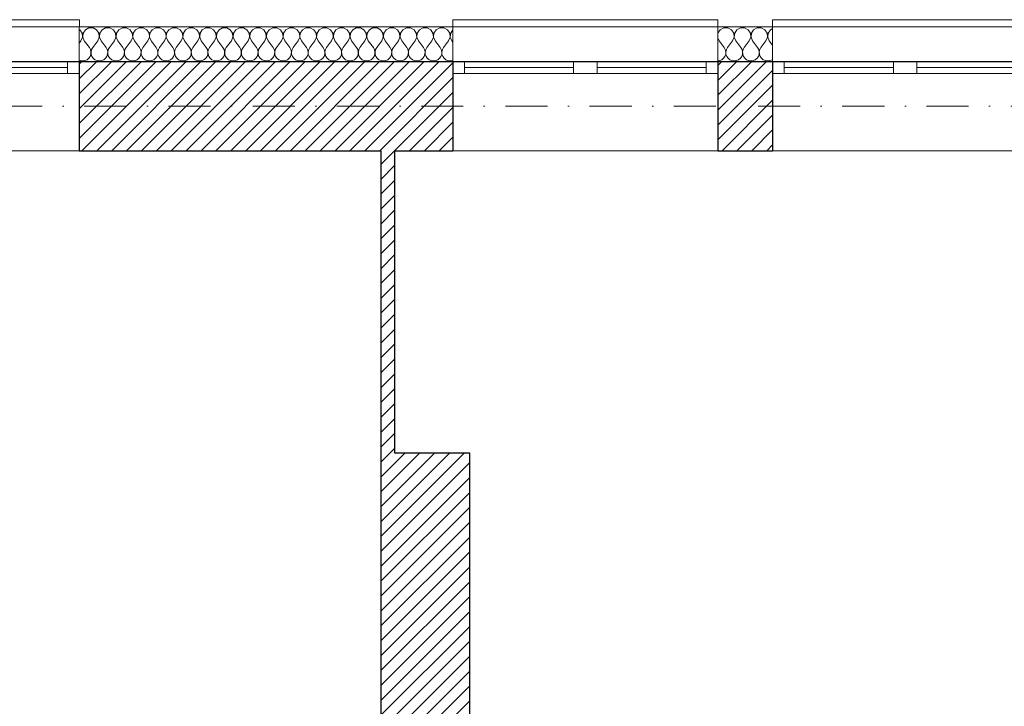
# Model space of a CAD drawing. Header units: millimetres. Extents: x 172139 to 266886, y 98118 to 138225.
# Tile 118 of 123: x 241731 to 245941, y 118770 to 121706. Entities that reach past the tile are written whole.
import ezdxf

# ---------------------------------------------------------------- set-up
doc = ezdxf.new("R2010")
doc.units = ezdxf.units.MM
doc.header["$MEASUREMENT"] = 0
doc.linetypes.add('Kropki i Kreski', pattern=[360, 180, -90, 0, -90])
for name, color, linetype in [('Konstrukcja - Siatki mod', 7, 'Continuous'), ('KR_INW', 7, 'Continuous'), ('NAPIS_SODON', 7, 'Continuous')]:
    doc.layers.add(name, color=color, linetype=linetype)
doc.layers.add('Konstrukcja - Siatki mod_Nr_pióra__48', color=7, linetype='Continuous', lineweight=15, true_color=0xa80f02)
doc.layers.add('KR_INW_Nr_pióra__102', color=7, linetype='Continuous', lineweight=5, true_color=0xcccccc)
for name, color, linetype, lineweight in [('KR_INW_Nr_pióra__101', 252, 'Continuous', 5), ('KR_INW_Nr_pióra__27', 7, 'Continuous', 25), ('KR_INW_Nr_pióra__47', 7, 'Continuous', 15), ('NAPIS_SODON_Nr_pióra__1', 7, 'Continuous', 13), ('Okna ArchiCADa_Nr_pióra__1', 7, 'Continuous', 13)]:
    doc.layers.add(name, color=color, linetype=linetype, lineweight=lineweight)
pattern_1 = [(45, (0, 0), (-31.819804, 31.819804), [])]

# ---------------------------------------------------------------- blocks, each defined once
blk = doc.blocks.new('Strop_1', base_point=(179225, 121523.3))
at = {"layer": 'NAPIS_SODON_Nr_pióra__1', "linetype": 'Continuous', "flags": 128}
blk.add_lwpolyline([(179225, 121523.3), (179225.9, 107003.8), (250898.3, 107008.3), (250897.4, 121527.8)], close=True, dxfattribs=at)
blk = doc.blocks.new('*X245')
at = {"layer": 'KR_INW_Nr_pióra__102', "linetype": 'Continuous'}
for p, q in [((241988.3, 121662.7), (241985.8, 121664.1)), ((241997.9, 121648.2), (241988.3, 121662.7)), ((242011.7, 121662.7), (242002.1, 121648.2)), ((242027, 121670.9), (242011.7, 121662.7)), ((242044.4, 121670.9), (242027, 121670.9)), ((242059.7, 121662.7), (242044.4, 121670.9)), ((242069.4, 121648.2), (242059.7, 121662.7)), ((242083.1, 121662.7), (242073.5, 121648.2)), ((242098.4, 121670.9), (242083.1, 121662.7)), ((242115.8, 121670.9), (242098.4, 121670.9)), ((242131.2, 121662.7), (242115.8, 121670.9)), ((242140.8, 121648.2), (242131.2, 121662.7)), ((242154.5, 121662.7), (242144.9, 121648.2)), ((242169.9, 121670.9), (242154.5, 121662.7)), ((242187.3, 121670.9), (242169.9, 121670.9)), ((242202.6, 121662.7), (242187.3, 121670.9)), ((242212.2, 121648.2), (242202.6, 121662.7)), ((242226, 121662.7), (242216.3, 121648.2)), ((242241.3, 121670.9), (242226, 121662.7)), ((242258.7, 121670.9), (242241.3, 121670.9)), ((242274, 121662.7), (242258.7, 121670.9)), ((242283.7, 121648.2), (242274, 121662.7)), ((242297.4, 121662.7), (242287.8, 121648.2)), ((242312.7, 121670.9), (242297.4, 121662.7)), ((242330.1, 121670.9), (242312.7, 121670.9)), ((242345.5, 121662.7), (242330.1, 121670.9)), ((242355.1, 121648.2), (242345.5, 121662.7)), ((242368.8, 121662.7), (242359.2, 121648.2)), ((242384.2, 121670.9), (242368.8, 121662.7)), ((242401.6, 121670.9), (242384.2, 121670.9)), ((242416.9, 121662.7), (242401.6, 121670.9)), ((242426.5, 121648.2), (242416.9, 121662.7)), ((242440.3, 121662.7), (242430.6, 121648.2)), ((242455.6, 121670.9), (242440.3, 121662.7)), ((242473, 121670.9), (242455.6, 121670.9)), ((242488.3, 121662.7), (242473, 121670.9)), ((242497.9, 121648.2), (242488.3, 121662.7)), ((242511.7, 121662.7), (242502.1, 121648.2)), ((242527, 121670.9), (242511.7, 121662.7)), ((242544.4, 121670.9), (242527, 121670.9)), ((242559.7, 121662.7), (242544.4, 121670.9)), ((242569.4, 121648.2), (242559.7, 121662.7)), ((242583.1, 121662.7), (242573.5, 121648.2)), ((242598.4, 121670.9), (242583.1, 121662.7)), ((242615.8, 121670.9), (242598.4, 121670.9)), ((242631.2, 121662.7), (242615.8, 121670.9)), ((242640.8, 121648.2), (242631.2, 121662.7)), ((242654.5, 121662.7), (242644.9, 121648.2)), ((242669.9, 121670.9), (242654.5, 121662.7)), ((242687.3, 121670.9), (242669.9, 121670.9)), ((242702.6, 121662.7), (242687.3, 121670.9)), ((242712.2, 121648.2), (242702.6, 121662.7)), ((242726, 121662.7), (242716.3, 121648.2)), ((242741.3, 121670.9), (242726, 121662.7)), ((242758.7, 121670.9), (242741.3, 121670.9)), ((242774, 121662.7), (242758.7, 121670.9)), ((242783.7, 121648.2), (242774, 121662.7)), ((242797.4, 121662.7), (242787.8, 121648.2)), ((242812.7, 121670.9), (242797.4, 121662.7)), ((242830.1, 121670.9), (242812.7, 121670.9)), ((242845.5, 121662.7), (242830.1, 121670.9)), ((242855.1, 121648.2), (242845.5, 121662.7)), ((242868.8, 121662.7), (242859.2, 121648.2)), ((242884.2, 121670.9), (242868.8, 121662.7)), ((242901.6, 121670.9), (242884.2, 121670.9)), ((242916.9, 121662.7), (242901.6, 121670.9)), ((242926.5, 121648.2), (242916.9, 121662.7)), ((242940.3, 121662.7), (242930.6, 121648.2)), ((242955.6, 121670.9), (242940.3, 121662.7)), ((242973, 121670.9), (242955.6, 121670.9)), ((242988.3, 121662.7), (242973, 121670.9)), ((242997.9, 121648.2), (242988.3, 121662.7)), ((243011.7, 121662.7), (243002.1, 121648.2)), ((243027, 121670.9), (243011.7, 121662.7)), ((243044.4, 121670.9), (243027, 121670.9)), ((243059.7, 121662.7), (243044.4, 121670.9)), ((243069.4, 121648.2), (243059.7, 121662.7)), ((243083.1, 121662.7), (243073.5, 121648.2)), ((243098.4, 121670.9), (243083.1, 121662.7)), ((243115.8, 121670.9), (243098.4, 121670.9)), ((243131.2, 121662.7), (243115.8, 121670.9)), ((243140.8, 121648.2), (243131.2, 121662.7)), ((243154.5, 121662.7), (243144.9, 121648.2)), ((243169.9, 121670.9), (243154.5, 121662.7)), ((243187.3, 121670.9), (243169.9, 121670.9)), ((243202.6, 121662.7), (243187.3, 121670.9)), ((243212.2, 121648.2), (243202.6, 121662.7)), ((243226, 121662.7), (243216.3, 121648.2)), ((243241.3, 121670.9), (243226, 121662.7)), ((243258.7, 121670.9), (243241.3, 121670.9)), ((243274, 121662.7), (243258.7, 121670.9)), ((243283.7, 121648.2), (243274, 121662.7)), ((243297.4, 121662.7), (243287.8, 121648.2)), ((243312.7, 121670.9), (243297.4, 121662.7)), ((243330.1, 121670.9), (243312.7, 121670.9)), ((243345.5, 121662.7), (243330.1, 121670.9)), ((243355.1, 121648.2), (243345.5, 121662.7)), ((243368.8, 121662.7), (243359.2, 121648.2)), ((243384.2, 121670.9), (243368.8, 121662.7)), ((243401.6, 121670.9), (243384.2, 121670.9)), ((243416.9, 121662.7), (243401.6, 121670.9)), ((243426.5, 121648.2), (243416.9, 121662.7)), ((243440.3, 121662.7), (243430.6, 121648.2)), ((243455.6, 121670.9), (243440.3, 121662.7)), ((243473, 121670.9), (243455.6, 121670.9)), ((243488.3, 121662.7), (243473, 121670.9)), ((243497.9, 121648.2), (243488.3, 121662.7)), ((243511.7, 121662.7), (243502.1, 121648.2)), ((243527, 121670.9), (243511.7, 121662.7)), ((243544.4, 121670.9), (243527, 121670.9)), ((243559.7, 121662.7), (243544.4, 121670.9)), ((243569.4, 121648.2), (243559.7, 121662.7)), ((243582.6, 121661.9), (243573.5, 121648.2)), ((241992.9, 121614.9), (241999.6, 121630.9)), ((241999.6, 121630.9), (241997.9, 121648.2)), ((242002.1, 121648.2), (242000.4, 121630.9)), ((242000.4, 121630.9), (242007.1, 121614.9)), ((242064.3, 121614.9), (242071, 121630.9)), ((242071, 121630.9), (242069.4, 121648.2)), ((242073.5, 121648.2), (242071.8, 121630.9)), ((242071.8, 121630.9), (242078.6, 121614.9)), ((242135.7, 121614.9), (242142.4, 121630.9)), ((242142.4, 121630.9), (242140.8, 121648.2)), ((242144.9, 121648.2), (242143.3, 121630.9)), ((242143.3, 121630.9), (242150, 121614.9)), ((242207.1, 121614.9), (242213.9, 121630.9)), ((242213.9, 121630.9), (242212.2, 121648.2)), ((242216.3, 121648.2), (242214.7, 121630.9)), ((242214.7, 121630.9), (242221.4, 121614.9)), ((242278.6, 121614.9), (242285.3, 121630.9)), ((242285.3, 121630.9), (242283.7, 121648.2)), ((242287.8, 121648.2), (242286.1, 121630.9)), ((242286.1, 121630.9), (242292.9, 121614.9)), ((242350, 121614.9), (242356.7, 121630.9)), ((242356.7, 121630.9), (242355.1, 121648.2)), ((242359.2, 121648.2), (242357.6, 121630.9)), ((242357.6, 121630.9), (242364.3, 121614.9)), ((242421.4, 121614.9), (242428.2, 121630.9)), ((242428.2, 121630.9), (242426.5, 121648.2)), ((242430.6, 121648.2), (242429, 121630.9)), ((242429, 121630.9), (242435.7, 121614.9)), ((242492.9, 121614.9), (242499.6, 121630.9)), ((242499.6, 121630.9), (242497.9, 121648.2)), ((242502.1, 121648.2), (242500.4, 121630.9)), ((242500.4, 121630.9), (242507.1, 121614.9)), ((242564.3, 121614.9), (242571, 121630.9)), ((242571, 121630.9), (242569.4, 121648.2)), ((242573.5, 121648.2), (242571.8, 121630.9)), ((242571.8, 121630.9), (242578.6, 121614.9)), ((242635.7, 121614.9), (242642.4, 121630.9)), ((242642.4, 121630.9), (242640.8, 121648.2)), ((242644.9, 121648.2), (242643.3, 121630.9)), ((242643.3, 121630.9), (242650, 121614.9)), ((242707.1, 121614.9), (242713.9, 121630.9)), ((242713.9, 121630.9), (242712.2, 121648.2)), ((242716.3, 121648.2), (242714.7, 121630.9)), ((242714.7, 121630.9), (242721.4, 121614.9)), ((242778.6, 121614.9), (242785.3, 121630.9)), ((242785.3, 121630.9), (242783.7, 121648.2)), ((242787.8, 121648.2), (242786.1, 121630.9)), ((242786.1, 121630.9), (242792.9, 121614.9)), ((242850, 121614.9), (242856.7, 121630.9)), ((242856.7, 121630.9), (242855.1, 121648.2)), ((242859.2, 121648.2), (242857.6, 121630.9)), ((242857.6, 121630.9), (242864.3, 121614.9)), ((242921.4, 121614.9), (242928.2, 121630.9)), ((242928.2, 121630.9), (242926.5, 121648.2)), ((242930.6, 121648.2), (242929, 121630.9)), ((242929, 121630.9), (242935.7, 121614.9)), ((242992.9, 121614.9), (242999.6, 121630.9)), ((242999.6, 121630.9), (242997.9, 121648.2)), ((243002.1, 121648.2), (243000.4, 121630.9)), ((243000.4, 121630.9), (243007.1, 121614.9)), ((243064.3, 121614.9), (243071, 121630.9)), ((243071, 121630.9), (243069.4, 121648.2)), ((243073.5, 121648.2), (243071.8, 121630.9)), ((243071.8, 121630.9), (243078.6, 121614.9)), ((243135.7, 121614.9), (243142.4, 121630.9)), ((243142.4, 121630.9), (243140.8, 121648.2)), ((243144.9, 121648.2), (243143.3, 121630.9)), ((243143.3, 121630.9), (243150, 121614.9)), ((243207.1, 121614.9), (243213.9, 121630.9)), ((243213.9, 121630.9), (243212.2, 121648.2)), ((243216.3, 121648.2), (243214.7, 121630.9)), ((243214.7, 121630.9), (243221.4, 121614.9)), ((243278.6, 121614.9), (243285.3, 121630.9)), ((243285.3, 121630.9), (243283.7, 121648.2)), ((243287.8, 121648.2), (243286.1, 121630.9)), ((243286.1, 121630.9), (243292.9, 121614.9)), ((243350, 121614.9), (243356.7, 121630.9)), ((243356.7, 121630.9), (243355.1, 121648.2)), ((243359.2, 121648.2), (243357.6, 121630.9)), ((243357.6, 121630.9), (243364.3, 121614.9)), ((243421.4, 121614.9), (243428.2, 121630.9)), ((243428.2, 121630.9), (243426.5, 121648.2)), ((243430.6, 121648.2), (243429, 121630.9)), ((243429, 121630.9), (243435.7, 121614.9)), ((243492.9, 121614.9), (243499.6, 121630.9)), ((243499.6, 121630.9), (243497.9, 121648.2)), ((243502.1, 121648.2), (243500.4, 121630.9)), ((243500.4, 121630.9), (243507.1, 121614.9)), ((243564.3, 121614.9), (243571, 121630.9)), ((243571, 121630.9), (243569.4, 121648.2)), ((243573.5, 121648.2), (243571.8, 121630.9)), ((243571.8, 121630.9), (243578.6, 121614.9)), ((241992.9, 121614.9), (241985.8, 121605.5)), ((242007.1, 121614.9), (242028.6, 121586.3)), ((242033.3, 121577.7), (242028.6, 121586.3)), ((242035.6, 121568.1), (242033.3, 121577.7)), ((242038.1, 121577.7), (242035.9, 121568.1)), ((242042.9, 121586.3), (242038.1, 121577.7)), ((242064.3, 121614.9), (242042.9, 121586.3)), ((242078.6, 121614.9), (242100, 121586.3)), ((242104.8, 121577.7), (242100, 121586.3)), ((242107, 121568.1), (242104.8, 121577.7)), ((242109.5, 121577.7), (242107.3, 121568.1)), ((242114.3, 121586.3), (242109.5, 121577.7)), ((242135.7, 121614.9), (242114.3, 121586.3)), ((242150, 121614.9), (242171.4, 121586.3)), ((242176.2, 121577.7), (242171.4, 121586.3)), ((242178.4, 121568.1), (242176.2, 121577.7)), ((242180.9, 121577.7), (242178.7, 121568.1)), ((242185.7, 121586.3), (242180.9, 121577.7)), ((242207.1, 121614.9), (242185.7, 121586.3)), ((242221.4, 121614.9), (242242.9, 121586.3)), ((242247.6, 121577.7), (242242.9, 121586.3)), ((242249.9, 121568.1), (242247.6, 121577.7)), ((242252.4, 121577.7), (242250.1, 121568.1)), ((242257.1, 121586.3), (242252.4, 121577.7)), ((242278.6, 121614.9), (242257.1, 121586.3)), ((242292.9, 121614.9), (242314.3, 121586.3)), ((242319.1, 121577.7), (242314.3, 121586.3)), ((242321.3, 121568.1), (242319.1, 121577.7)), ((242323.8, 121577.7), (242321.6, 121568.1)), ((242328.6, 121586.3), (242323.8, 121577.7)), ((242350, 121614.9), (242328.6, 121586.3)), ((242364.3, 121614.9), (242385.7, 121586.3)), ((242390.5, 121577.7), (242385.7, 121586.3)), ((242392.7, 121568.1), (242390.5, 121577.7)), ((242395.2, 121577.7), (242393, 121568.1)), ((242400, 121586.3), (242395.2, 121577.7)), ((242421.4, 121614.9), (242400, 121586.3)), ((242435.7, 121614.9), (242457.1, 121586.3)), ((242461.9, 121577.7), (242457.1, 121586.3)), ((242464.1, 121568.1), (242461.9, 121577.7)), ((242466.7, 121577.7), (242464.4, 121568.1)), ((242471.4, 121586.3), (242466.7, 121577.7)), ((242492.9, 121614.9), (242471.4, 121586.3)), ((242507.1, 121614.9), (242528.6, 121586.3)), ((242533.3, 121577.7), (242528.6, 121586.3)), ((242535.6, 121568.1), (242533.3, 121577.7)), ((242538.1, 121577.7), (242535.9, 121568.1)), ((242542.9, 121586.3), (242538.1, 121577.7)), ((242564.3, 121614.9), (242542.9, 121586.3)), ((242578.6, 121614.9), (242600, 121586.3)), ((242604.8, 121577.7), (242600, 121586.3)), ((242607, 121568.1), (242604.8, 121577.7)), ((242609.5, 121577.7), (242607.3, 121568.1)), ((242614.3, 121586.3), (242609.5, 121577.7)), ((242635.7, 121614.9), (242614.3, 121586.3)), ((242650, 121614.9), (242671.4, 121586.3)), ((242676.2, 121577.7), (242671.4, 121586.3)), ((242678.4, 121568.1), (242676.2, 121577.7)), ((242680.9, 121577.7), (242678.7, 121568.1)), ((242685.7, 121586.3), (242680.9, 121577.7)), ((242707.1, 121614.9), (242685.7, 121586.3)), ((242721.4, 121614.9), (242742.9, 121586.3)), ((242747.6, 121577.7), (242742.9, 121586.3)), ((242749.9, 121568.1), (242747.6, 121577.7)), ((242752.4, 121577.7), (242750.1, 121568.1)), ((242757.1, 121586.3), (242752.4, 121577.7)), ((242778.6, 121614.9), (242757.1, 121586.3)), ((242792.9, 121614.9), (242814.3, 121586.3)), ((242819.1, 121577.7), (242814.3, 121586.3)), ((242821.3, 121568.1), (242819.1, 121577.7)), ((242823.8, 121577.7), (242821.6, 121568.1)), ((242828.6, 121586.3), (242823.8, 121577.7)), ((242850, 121614.9), (242828.6, 121586.3)), ((242864.3, 121614.9), (242885.7, 121586.3)), ((242890.5, 121577.7), (242885.7, 121586.3)), ((242892.7, 121568.1), (242890.5, 121577.7)), ((242895.2, 121577.7), (242893, 121568.1)), ((242900, 121586.3), (242895.2, 121577.7)), ((242921.4, 121614.9), (242900, 121586.3)), ((242935.7, 121614.9), (242957.1, 121586.3)), ((242961.9, 121577.7), (242957.1, 121586.3)), ((242964.1, 121568.1), (242961.9, 121577.7)), ((242966.7, 121577.7), (242964.4, 121568.1)), ((242971.4, 121586.3), (242966.7, 121577.7)), ((242992.9, 121614.9), (242971.4, 121586.3)), ((243007.1, 121614.9), (243028.6, 121586.3)), ((243033.3, 121577.7), (243028.6, 121586.3)), ((243035.6, 121568.1), (243033.3, 121577.7)), ((243038.1, 121577.7), (243035.9, 121568.1)), ((243042.9, 121586.3), (243038.1, 121577.7)), ((243064.3, 121614.9), (243042.9, 121586.3)), ((243078.6, 121614.9), (243100, 121586.3)), ((243104.8, 121577.7), (243100, 121586.3)), ((243107, 121568.1), (243104.8, 121577.7)), ((243109.5, 121577.7), (243107.3, 121568.1)), ((243114.3, 121586.3), (243109.5, 121577.7)), ((243135.7, 121614.9), (243114.3, 121586.3)), ((243150, 121614.9), (243171.4, 121586.3)), ((243176.2, 121577.7), (243171.4, 121586.3)), ((243178.4, 121568.1), (243176.2, 121577.7)), ((243180.9, 121577.7), (243178.7, 121568.1)), ((243185.7, 121586.3), (243180.9, 121577.7)), ((243207.1, 121614.9), (243185.7, 121586.3)), ((243221.4, 121614.9), (243242.9, 121586.3)), ((243247.6, 121577.7), (243242.9, 121586.3)), ((243249.9, 121568.1), (243247.6, 121577.7)), ((243252.4, 121577.7), (243250.1, 121568.1)), ((243257.1, 121586.3), (243252.4, 121577.7)), ((243278.6, 121614.9), (243257.1, 121586.3)), ((243292.9, 121614.9), (243314.3, 121586.3)), ((243319.1, 121577.7), (243314.3, 121586.3)), ((243321.3, 121568.1), (243319.1, 121577.7)), ((243323.8, 121577.7), (243321.6, 121568.1)), ((243328.6, 121586.3), (243323.8, 121577.7)), ((243350, 121614.9), (243328.6, 121586.3)), ((243364.3, 121614.9), (243385.7, 121586.3)), ((243390.5, 121577.7), (243385.7, 121586.3)), ((243392.7, 121568.1), (243390.5, 121577.7)), ((243395.2, 121577.7), (243393, 121568.1)), ((243400, 121586.3), (243395.2, 121577.7)), ((243421.4, 121614.9), (243400, 121586.3)), ((243435.7, 121614.9), (243457.1, 121586.3)), ((243461.9, 121577.7), (243457.1, 121586.3)), ((243464.1, 121568.1), (243461.9, 121577.7)), ((243466.7, 121577.7), (243464.4, 121568.1)), ((243471.4, 121586.3), (243466.7, 121577.7)), ((243492.9, 121614.9), (243471.4, 121586.3)), ((243507.1, 121614.9), (243528.6, 121586.3)), ((243533.3, 121577.7), (243528.6, 121586.3)), ((243535.6, 121568.1), (243533.3, 121577.7)), ((243538.1, 121577.7), (243535.9, 121568.1)), ((243542.9, 121586.3), (243538.1, 121577.7)), ((243564.3, 121614.9), (243542.9, 121586.3)), ((243578.6, 121614.9), (243582.6, 121609.6)), ((242009.8, 121530.5), (242018.8, 121534.5)), ((242018.8, 121534.5), (242026.4, 121540.8)), ((242026.4, 121540.8), (242031.9, 121548.9)), ((242031.9, 121548.9), (242035.1, 121558.2)), ((242035.1, 121558.2), (242035.6, 121568.1)), ((242035.9, 121568.1), (242036.3, 121558.2)), ((242036.3, 121558.2), (242039.5, 121548.9)), ((242039.5, 121548.9), (242045.1, 121540.8)), ((242045.1, 121540.8), (242052.7, 121534.5)), ((242052.7, 121534.5), (242061.7, 121530.5)), ((242081.2, 121530.5), (242090.2, 121534.5)), ((242090.2, 121534.5), (242097.8, 121540.8)), ((242097.8, 121540.8), (242103.4, 121548.9)), ((242103.4, 121548.9), (242106.5, 121558.2)), ((242106.5, 121558.2), (242107, 121568.1)), ((242107.3, 121568.1), (242107.8, 121558.2)), ((242107.8, 121558.2), (242110.9, 121548.9)), ((242110.9, 121548.9), (242116.5, 121540.8)), ((242116.5, 121540.8), (242124.1, 121534.5)), ((242124.1, 121534.5), (242133.1, 121530.5)), ((242152.6, 121530.5), (242161.6, 121534.5)), ((242161.6, 121534.5), (242169.2, 121540.8)), ((242169.2, 121540.8), (242174.8, 121548.9)), ((242174.8, 121548.9), (242177.9, 121558.2)), ((242177.9, 121558.2), (242178.4, 121568.1)), ((242178.7, 121568.1), (242179.2, 121558.2)), ((242179.2, 121558.2), (242182.3, 121548.9)), ((242182.3, 121548.9), (242187.9, 121540.8)), ((242187.9, 121540.8), (242195.5, 121534.5)), ((242195.5, 121534.5), (242204.5, 121530.5)), ((242224, 121530.5), (242233.1, 121534.5)), ((242233.1, 121534.5), (242240.6, 121540.8)), ((242240.6, 121540.8), (242246.2, 121548.9)), ((242246.2, 121548.9), (242249.4, 121558.2)), ((242249.4, 121558.2), (242249.9, 121568.1)), ((242250.1, 121568.1), (242250.6, 121558.2)), ((242250.6, 121558.2), (242253.8, 121548.9)), ((242253.8, 121548.9), (242259.4, 121540.8)), ((242259.4, 121540.8), (242266.9, 121534.5)), ((242266.9, 121534.5), (242276, 121530.5)), ((242295.5, 121530.5), (242304.5, 121534.5)), ((242304.5, 121534.5), (242312.1, 121540.8)), ((242312.1, 121540.8), (242317.7, 121548.9)), ((242317.7, 121548.9), (242320.8, 121558.2)), ((242320.8, 121558.2), (242321.3, 121568.1)), ((242321.6, 121568.1), (242322.1, 121558.2)), ((242322.1, 121558.2), (242325.2, 121548.9)), ((242325.2, 121548.9), (242330.8, 121540.8)), ((242330.8, 121540.8), (242338.4, 121534.5)), ((242338.4, 121534.5), (242347.4, 121530.5)), ((242366.9, 121530.5), (242375.9, 121534.5)), ((242375.9, 121534.5), (242383.5, 121540.8)), ((242383.5, 121540.8), (242389.1, 121548.9)), ((242389.1, 121548.9), (242392.2, 121558.2)), ((242392.2, 121558.2), (242392.7, 121568.1)), ((242393, 121568.1), (242393.5, 121558.2)), ((242393.5, 121558.2), (242396.6, 121548.9)), ((242396.6, 121548.9), (242402.2, 121540.8)), ((242402.2, 121540.8), (242409.8, 121534.5)), ((242409.8, 121534.5), (242418.8, 121530.5)), ((242438.3, 121530.5), (242447.3, 121534.5)), ((242447.3, 121534.5), (242454.9, 121540.8)), ((242454.9, 121540.8), (242460.5, 121548.9)), ((242460.5, 121548.9), (242463.7, 121558.2)), ((242463.7, 121558.2), (242464.1, 121568.1)), ((242464.4, 121568.1), (242464.9, 121558.2)), ((242464.9, 121558.2), (242468.1, 121548.9)), ((242468.1, 121548.9), (242473.6, 121540.8)), ((242473.6, 121540.8), (242481.2, 121534.5)), ((242481.2, 121534.5), (242490.2, 121530.5)), ((242509.8, 121530.5), (242518.8, 121534.5)), ((242518.8, 121534.5), (242526.4, 121540.8)), ((242526.4, 121540.8), (242531.9, 121548.9)), ((242531.9, 121548.9), (242535.1, 121558.2)), ((242535.1, 121558.2), (242535.6, 121568.1)), ((242535.9, 121568.1), (242536.3, 121558.2)), ((242536.3, 121558.2), (242539.5, 121548.9)), ((242539.5, 121548.9), (242545.1, 121540.8)), ((242545.1, 121540.8), (242552.7, 121534.5)), ((242552.7, 121534.5), (242561.7, 121530.5)), ((242581.2, 121530.5), (242590.2, 121534.5)), ((242590.2, 121534.5), (242597.8, 121540.8)), ((242597.8, 121540.8), (242603.4, 121548.9)), ((242603.4, 121548.9), (242606.5, 121558.2)), ((242606.5, 121558.2), (242607, 121568.1)), ((242607.3, 121568.1), (242607.8, 121558.2)), ((242607.8, 121558.2), (242610.9, 121548.9)), ((242610.9, 121548.9), (242616.5, 121540.8)), ((242616.5, 121540.8), (242624.1, 121534.5)), ((242624.1, 121534.5), (242633.1, 121530.5)), ((242652.6, 121530.5), (242661.6, 121534.5)), ((242661.6, 121534.5), (242669.2, 121540.8)), ((242669.2, 121540.8), (242674.8, 121548.9)), ((242674.8, 121548.9), (242677.9, 121558.2)), ((242677.9, 121558.2), (242678.4, 121568.1)), ((242678.7, 121568.1), (242679.2, 121558.2)), ((242679.2, 121558.2), (242682.3, 121548.9)), ((242682.3, 121548.9), (242687.9, 121540.8)), ((242687.9, 121540.8), (242695.5, 121534.5)), ((242695.5, 121534.5), (242704.5, 121530.5)), ((242724, 121530.5), (242733.1, 121534.5)), ((242733.1, 121534.5), (242740.6, 121540.8)), ((242740.6, 121540.8), (242746.2, 121548.9)), ((242746.2, 121548.9), (242749.4, 121558.2)), ((242749.4, 121558.2), (242749.9, 121568.1)), ((242750.1, 121568.1), (242750.6, 121558.2)), ((242750.6, 121558.2), (242753.8, 121548.9)), ((242753.8, 121548.9), (242759.4, 121540.8)), ((242759.4, 121540.8), (242766.9, 121534.5)), ((242766.9, 121534.5), (242776, 121530.5)), ((242795.5, 121530.5), (242804.5, 121534.5)), ((242804.5, 121534.5), (242812.1, 121540.8)), ((242812.1, 121540.8), (242817.7, 121548.9)), ((242817.7, 121548.9), (242820.8, 121558.2)), ((242820.8, 121558.2), (242821.3, 121568.1)), ((242821.6, 121568.1), (242822.1, 121558.2)), ((242822.1, 121558.2), (242825.2, 121548.9)), ((242825.2, 121548.9), (242830.8, 121540.8)), ((242830.8, 121540.8), (242838.4, 121534.5)), ((242838.4, 121534.5), (242847.4, 121530.5)), ((242866.9, 121530.5), (242875.9, 121534.5)), ((242875.9, 121534.5), (242883.5, 121540.8)), ((242883.5, 121540.8), (242889.1, 121548.9)), ((242889.1, 121548.9), (242892.2, 121558.2)), ((242892.2, 121558.2), (242892.7, 121568.1)), ((242893, 121568.1), (242893.5, 121558.2)), ((242893.5, 121558.2), (242896.6, 121548.9)), ((242896.6, 121548.9), (242902.2, 121540.8)), ((242902.2, 121540.8), (242909.8, 121534.5)), ((242909.8, 121534.5), (242918.8, 121530.5)), ((242938.3, 121530.5), (242947.3, 121534.5)), ((242947.3, 121534.5), (242954.9, 121540.8)), ((242954.9, 121540.8), (242960.5, 121548.9)), ((242960.5, 121548.9), (242963.7, 121558.2)), ((242963.7, 121558.2), (242964.1, 121568.1)), ((242964.4, 121568.1), (242964.9, 121558.2)), ((242964.9, 121558.2), (242968.1, 121548.9)), ((242968.1, 121548.9), (242973.6, 121540.8)), ((242973.6, 121540.8), (242981.2, 121534.5)), ((242981.2, 121534.5), (242990.2, 121530.5)), ((243009.8, 121530.5), (243018.8, 121534.5)), ((243018.8, 121534.5), (243026.4, 121540.8)), ((243026.4, 121540.8), (243031.9, 121548.9)), ((243031.9, 121548.9), (243035.1, 121558.2)), ((243035.1, 121558.2), (243035.6, 121568.1)), ((243035.9, 121568.1), (243036.3, 121558.2)), ((243036.3, 121558.2), (243039.5, 121548.9)), ((243039.5, 121548.9), (243045.1, 121540.8)), ((243045.1, 121540.8), (243052.7, 121534.5)), ((243052.7, 121534.5), (243061.7, 121530.5)), ((243081.2, 121530.5), (243090.2, 121534.5)), ((243090.2, 121534.5), (243097.8, 121540.8)), ((243097.8, 121540.8), (243103.4, 121548.9)), ((243103.4, 121548.9), (243106.5, 121558.2)), ((243106.5, 121558.2), (243107, 121568.1)), ((243107.3, 121568.1), (243107.8, 121558.2)), ((243107.8, 121558.2), (243110.9, 121548.9)), ((243110.9, 121548.9), (243116.5, 121540.8)), ((243116.5, 121540.8), (243124.1, 121534.5)), ((243124.1, 121534.5), (243133.1, 121530.5)), ((243152.6, 121530.5), (243161.6, 121534.5)), ((243161.6, 121534.5), (243169.2, 121540.8)), ((243169.2, 121540.8), (243174.8, 121548.9)), ((243174.8, 121548.9), (243177.9, 121558.2)), ((243177.9, 121558.2), (243178.4, 121568.1)), ((243178.7, 121568.1), (243179.2, 121558.2)), ((243179.2, 121558.2), (243182.3, 121548.9)), ((243182.3, 121548.9), (243187.9, 121540.8)), ((243187.9, 121540.8), (243195.5, 121534.5)), ((243195.5, 121534.5), (243204.5, 121530.5)), ((243224, 121530.5), (243233.1, 121534.5)), ((243233.1, 121534.5), (243240.6, 121540.8)), ((243240.6, 121540.8), (243246.2, 121548.9)), ((243246.2, 121548.9), (243249.4, 121558.2)), ((243249.4, 121558.2), (243249.9, 121568.1)), ((243250.1, 121568.1), (243250.6, 121558.2)), ((243250.6, 121558.2), (243253.8, 121548.9)), ((243253.8, 121548.9), (243259.4, 121540.8)), ((243259.4, 121540.8), (243266.9, 121534.5)), ((243266.9, 121534.5), (243276, 121530.5)), ((243295.5, 121530.5), (243304.5, 121534.5)), ((243304.5, 121534.5), (243312.1, 121540.8)), ((243312.1, 121540.8), (243317.7, 121548.9)), ((243317.7, 121548.9), (243320.8, 121558.2)), ((243320.8, 121558.2), (243321.3, 121568.1)), ((243321.6, 121568.1), (243322.1, 121558.2)), ((243322.1, 121558.2), (243325.2, 121548.9)), ((243325.2, 121548.9), (243330.8, 121540.8)), ((243330.8, 121540.8), (243338.4, 121534.5)), ((243338.4, 121534.5), (243347.4, 121530.5)), ((243366.9, 121530.5), (243375.9, 121534.5)), ((243375.9, 121534.5), (243383.5, 121540.8)), ((243383.5, 121540.8), (243389.1, 121548.9)), ((243389.1, 121548.9), (243392.2, 121558.2)), ((243392.2, 121558.2), (243392.7, 121568.1)), ((243393, 121568.1), (243393.5, 121558.2)), ((243393.5, 121558.2), (243396.6, 121548.9)), ((243396.6, 121548.9), (243402.2, 121540.8)), ((243402.2, 121540.8), (243409.8, 121534.5)), ((243409.8, 121534.5), (243418.8, 121530.5)), ((243438.3, 121530.5), (243447.3, 121534.5)), ((243447.3, 121534.5), (243454.9, 121540.8)), ((243454.9, 121540.8), (243460.5, 121548.9)), ((243460.5, 121548.9), (243463.7, 121558.2)), ((243463.7, 121558.2), (243464.1, 121568.1)), ((243464.4, 121568.1), (243464.9, 121558.2)), ((243464.9, 121558.2), (243468.1, 121548.9)), ((243468.1, 121548.9), (243473.6, 121540.8)), ((243473.6, 121540.8), (243481.2, 121534.5)), ((243481.2, 121534.5), (243490.2, 121530.5)), ((243509.8, 121530.5), (243518.8, 121534.5)), ((243518.8, 121534.5), (243526.4, 121540.8)), ((243526.4, 121540.8), (243531.9, 121548.9)), ((243531.9, 121548.9), (243535.1, 121558.2)), ((243535.1, 121558.2), (243535.6, 121568.1)), ((243535.9, 121568.1), (243536.3, 121558.2)), ((243536.3, 121558.2), (243539.5, 121548.9)), ((243539.5, 121548.9), (243545.1, 121540.8)), ((243545.1, 121540.8), (243552.7, 121534.5)), ((243552.7, 121534.5), (243561.7, 121530.5)), ((241985.8, 121532.5), (241990.2, 121530.5)), ((241990.2, 121530.5), (242000, 121529.2)), ((242000, 121529.2), (242009.8, 121530.5)), ((242061.7, 121530.5), (242071.4, 121529.2)), ((242071.4, 121529.2), (242081.2, 121530.5)), ((242133.1, 121530.5), (242142.9, 121529.2)), ((242142.9, 121529.2), (242152.6, 121530.5)), ((242204.5, 121530.5), (242214.3, 121529.2)), ((242214.3, 121529.2), (242224, 121530.5)), ((242276, 121530.5), (242285.7, 121529.2)), ((242285.7, 121529.2), (242295.5, 121530.5)), ((242347.4, 121530.5), (242357.1, 121529.2)), ((242357.1, 121529.2), (242366.9, 121530.5)), ((242418.8, 121530.5), (242428.6, 121529.2)), ((242428.6, 121529.2), (242438.3, 121530.5)), ((242490.2, 121530.5), (242500, 121529.2)), ((242500, 121529.2), (242509.8, 121530.5)), ((242561.7, 121530.5), (242571.4, 121529.2)), ((242571.4, 121529.2), (242581.2, 121530.5)), ((242633.1, 121530.5), (242642.9, 121529.2)), ((242642.9, 121529.2), (242652.6, 121530.5)), ((242704.5, 121530.5), (242714.3, 121529.2)), ((242714.3, 121529.2), (242724, 121530.5)), ((242776, 121530.5), (242785.7, 121529.2)), ((242785.7, 121529.2), (242795.5, 121530.5)), ((242847.4, 121530.5), (242857.1, 121529.2)), ((242857.1, 121529.2), (242866.9, 121530.5)), ((242918.8, 121530.5), (242928.6, 121529.2)), ((242928.6, 121529.2), (242938.3, 121530.5)), ((242990.2, 121530.5), (243000, 121529.2)), ((243000, 121529.2), (243009.8, 121530.5)), ((243061.7, 121530.5), (243071.4, 121529.2)), ((243071.4, 121529.2), (243081.2, 121530.5)), ((243133.1, 121530.5), (243142.9, 121529.2)), ((243142.9, 121529.2), (243152.6, 121530.5)), ((243204.5, 121530.5), (243214.3, 121529.2)), ((243214.3, 121529.2), (243224, 121530.5)), ((243276, 121530.5), (243285.7, 121529.2)), ((243285.7, 121529.2), (243295.5, 121530.5)), ((243347.4, 121530.5), (243357.1, 121529.2)), ((243357.1, 121529.2), (243366.9, 121530.5)), ((243418.8, 121530.5), (243428.6, 121529.2)), ((243428.6, 121529.2), (243438.3, 121530.5)), ((243490.2, 121530.5), (243500, 121529.2)), ((243500, 121529.2), (243509.8, 121530.5)), ((243561.7, 121530.5), (243571.4, 121529.2)), ((243571.4, 121529.2), (243581.2, 121530.5)), ((243581.2, 121530.5), (243582.6, 121531.1))]:
    blk.add_line(p, q, dxfattribs=at)
blk = doc.blocks.new('*X246')
at = {"layer": 'KR_INW_Nr_pióra__102', "linetype": 'Continuous'}
for p, q in [((244726, 121662.7), (244716.3, 121648.2)), ((244741.3, 121670.9), (244726, 121662.7)), ((244758.7, 121670.9), (244741.3, 121670.9)), ((244774, 121662.7), (244758.7, 121670.9)), ((244783.7, 121648.2), (244774, 121662.7)), ((244797.4, 121662.7), (244787.8, 121648.2)), ((244812.7, 121670.9), (244797.4, 121662.7)), ((244830.1, 121670.9), (244812.7, 121670.9)), ((244845.5, 121662.7), (244830.1, 121670.9)), ((244855.1, 121648.2), (244845.5, 121662.7)), ((244868.8, 121662.7), (244859.2, 121648.2)), ((244884.2, 121670.9), (244868.8, 121662.7)), ((244901.6, 121670.9), (244884.2, 121670.9)), ((244916.9, 121662.7), (244901.6, 121670.9)), ((244926.5, 121648.2), (244916.9, 121662.7)), ((244940.3, 121662.7), (244930.6, 121648.2)), ((244949.7, 121667.8), (244940.3, 121662.7)), ((244716.3, 121648.2), (244716.1, 121645.3)), ((244716.1, 121627.7), (244721.4, 121614.9)), ((244778.6, 121614.9), (244785.3, 121630.9)), ((244785.3, 121630.9), (244783.7, 121648.2)), ((244787.8, 121648.2), (244786.1, 121630.9)), ((244786.1, 121630.9), (244792.9, 121614.9)), ((244850, 121614.9), (244856.7, 121630.9)), ((244856.7, 121630.9), (244855.1, 121648.2)), ((244859.2, 121648.2), (244857.6, 121630.9)), ((244857.6, 121630.9), (244864.3, 121614.9)), ((244921.4, 121614.9), (244928.2, 121630.9)), ((244928.2, 121630.9), (244926.5, 121648.2)), ((244930.6, 121648.2), (244929, 121630.9)), ((244929, 121630.9), (244935.7, 121614.9)), ((244721.4, 121614.9), (244742.9, 121586.3)), ((244747.6, 121577.7), (244742.9, 121586.3)), ((244749.9, 121568.1), (244747.6, 121577.7)), ((244752.4, 121577.7), (244750.1, 121568.1)), ((244757.1, 121586.3), (244752.4, 121577.7)), ((244778.6, 121614.9), (244757.1, 121586.3)), ((244792.9, 121614.9), (244814.3, 121586.3)), ((244819.1, 121577.7), (244814.3, 121586.3)), ((244821.3, 121568.1), (244819.1, 121577.7)), ((244823.8, 121577.7), (244821.6, 121568.1)), ((244828.6, 121586.3), (244823.8, 121577.7)), ((244850, 121614.9), (244828.6, 121586.3)), ((244864.3, 121614.9), (244885.7, 121586.3)), ((244890.5, 121577.7), (244885.7, 121586.3)), ((244892.7, 121568.1), (244890.5, 121577.7)), ((244895.2, 121577.7), (244893, 121568.1)), ((244900, 121586.3), (244895.2, 121577.7)), ((244921.4, 121614.9), (244900, 121586.3)), ((244935.7, 121614.9), (244949.7, 121596.3)), ((244724, 121530.5), (244733.1, 121534.5)), ((244733.1, 121534.5), (244740.6, 121540.8)), ((244740.6, 121540.8), (244746.2, 121548.9)), ((244746.2, 121548.9), (244749.4, 121558.2)), ((244749.4, 121558.2), (244749.9, 121568.1)), ((244750.1, 121568.1), (244750.6, 121558.2)), ((244750.6, 121558.2), (244753.8, 121548.9)), ((244753.8, 121548.9), (244759.4, 121540.8)), ((244759.4, 121540.8), (244766.9, 121534.5)), ((244766.9, 121534.5), (244776, 121530.5)), ((244795.5, 121530.5), (244804.5, 121534.5)), ((244804.5, 121534.5), (244812.1, 121540.8)), ((244812.1, 121540.8), (244817.7, 121548.9)), ((244817.7, 121548.9), (244820.8, 121558.2)), ((244820.8, 121558.2), (244821.3, 121568.1)), ((244821.6, 121568.1), (244822.1, 121558.2)), ((244822.1, 121558.2), (244825.2, 121548.9)), ((244825.2, 121548.9), (244830.8, 121540.8)), ((244830.8, 121540.8), (244838.4, 121534.5)), ((244838.4, 121534.5), (244847.4, 121530.5)), ((244866.9, 121530.5), (244875.9, 121534.5)), ((244875.9, 121534.5), (244883.5, 121540.8)), ((244883.5, 121540.8), (244889.1, 121548.9)), ((244889.1, 121548.9), (244892.2, 121558.2)), ((244892.2, 121558.2), (244892.7, 121568.1)), ((244893, 121568.1), (244893.5, 121558.2)), ((244893.5, 121558.2), (244896.6, 121548.9)), ((244896.6, 121548.9), (244902.2, 121540.8)), ((244902.2, 121540.8), (244909.8, 121534.5)), ((244909.8, 121534.5), (244918.8, 121530.5)), ((244938.3, 121530.5), (244947.3, 121534.5)), ((244947.3, 121534.5), (244949.7, 121536.4)), ((244716.1, 121529.4), (244724, 121530.5)), ((244776, 121530.5), (244785.7, 121529.2)), ((244785.7, 121529.2), (244795.5, 121530.5)), ((244847.4, 121530.5), (244857.1, 121529.2)), ((244857.1, 121529.2), (244866.9, 121530.5)), ((244918.8, 121530.5), (244928.6, 121529.2)), ((244928.6, 121529.2), (244938.3, 121530.5))]:
    blk.add_line(p, q, dxfattribs=at)
blk = doc.blocks.new('Okno podwójne 19_2')
at = {"layer": 'Okna ArchiCADa_Nr_pióra__1', "linetype": 'Continuous'}
for p, q in [((-566.75, 330), (566.75, 330)), ((-566.75, 0), (-516.75, 0)), ((-566.75, -50), (-566.75, 0)), ((-516.75, 0), (-516.75, -50)), ((-516.75, 0), (-50, 0)), ((-50, -50), (-50, 0)), ((-50, 0), (0, 0)), ((0, 0), (50, 0)), ((50, 0), (50, -50)), ((50, 0), (516.75, 0)), ((516.75, -50), (516.75, 0)), ((516.75, 0), (566.75, 0)), ((566.75, -50), (566.75, 0)), ((-516.75, -25), (-50, -25)), ((50, -25), (516.75, -25)), ((-516.75, -50), (-566.75, -50)), ((-50, -50), (-516.75, -50)), ((0, -50), (-50, -50)), ((50, -50), (0, -50)), ((516.75, -50), (50, -50)), ((566.75, -50), (516.75, -50)), ((-566.75, -200), (566.75, -200)), ((-566.75, -200), (-566.75, -230)), ((566.75, -230), (566.75, -200)), ((-566.75, -230), (566.75, -230))]:
    blk.add_line(p, q, dxfattribs=at)
blk = doc.blocks.new('Ściana_22', base_point=(231153.4, 121675.6))
at = {"layer": 'KR_INW_Nr_pióra__101', "linetype": 'Continuous'}
h = blk.add_hatch(dxfattribs=at)
h.set_pattern_fill('Cegła_licówka', color=256, style=0, pattern_type=2)
h.set_pattern_definition(pattern_1)
h.paths.add_polyline_path([(241985.8, 121145.6), (243582.6, 121145.6), (243582.6, 121475.6), (243582.6, 121525.6), (241985.8, 121525.6), (241985.8, 121475.6)])
h = blk.add_hatch(dxfattribs=at)
h.set_pattern_fill('Cegła_licówka', color=256, style=0, pattern_type=2)
h.set_pattern_definition(pattern_1)
h.paths.add_polyline_path([(244716.1, 121145.6), (244949.7, 121145.6), (244949.7, 121475.6), (244949.7, 121525.6), (244716.1, 121525.6), (244716.1, 121475.6)])
at = {"layer": 'KR_INW_Nr_pióra__27', "linetype": 'Continuous'}
for p, q in [((243582.6, 121525.6), (241985.8, 121525.6)), ((241985.8, 121525.6), (241985.8, 121475.6)), ((243582.6, 121525.6), (243582.6, 121475.6)), ((244949.7, 121525.6), (244716.1, 121525.6)), ((244716.1, 121525.6), (244716.1, 121475.6)), ((244949.7, 121525.6), (244949.7, 121475.6)), ((241985.8, 121475.6), (241985.8, 121145.6)), ((243582.6, 121475.6), (243582.6, 121145.6)), ((244716.1, 121475.6), (244716.1, 121145.6)), ((244949.7, 121475.6), (244949.7, 121145.6))]:
    blk.add_line(p, q, dxfattribs=at)
at = {"layer": 'KR_INW_Nr_pióra__27', "linetype": 'Continuous', "flags": 128}
for points in [[(241985.8, 121145.6), (243274.7, 121145.6)], [(243334.7, 121145.6), (243582.6, 121145.6)], [(244716.1, 121145.6), (244949.7, 121145.6)]]:
    blk.add_lwpolyline(points, dxfattribs=at)
at = {"layer": 'KR_INW_Nr_pióra__47', "linetype": 'Continuous'}
for p, q in [((241985.8, 121675.6), (241985.8, 121525.6)), ((243582.6, 121675.6), (243582.6, 121525.6)), ((244716.1, 121675.6), (244716.1, 121525.6)), ((244949.7, 121675.6), (244949.7, 121525.6))]:
    blk.add_line(p, q, dxfattribs=at)
at = {"layer": 'KR_INW_Nr_pióra__47', "linetype": 'Continuous', "flags": 128}
for points in [[(243582.6, 121675.6), (241985.8, 121675.6)], [(244949.7, 121675.6), (244716.1, 121675.6)]]:
    blk.add_lwpolyline(points, dxfattribs=at)
at = {"layer": 'KR_INW'}
for name in ['*X245', '*X246']:
    blk.add_blockref(name, (0, 0), dxfattribs=at)
at = {"layer": 'Okna ArchiCADa_Nr_pióra__1', "linetype": 'Continuous', "xscale": -1, "zscale": 1000, "rotation": 180}
for p in [(241419.1, 121475.6), (244149.3, 121475.6), (245516.4, 121475.6)]:
    blk.add_blockref('Okno podwójne 19_2', p, dxfattribs=at)
blk = doc.blocks.new('Ściana_70', base_point=(243274.7, 115176))
at = {"layer": 'KR_INW_Nr_pióra__101', "linetype": 'Continuous'}
h = blk.add_hatch(dxfattribs=at)
h.set_pattern_fill('Cegła_licówka', color=256, style=0, pattern_type=2)
h.set_pattern_definition(pattern_1)
h.paths.add_polyline_path([(243654.7, 115585.5), (243654.7, 119852.5), (243274.7, 119852.5), (243274.7, 115586)])
at = {"layer": 'KR_INW_Nr_pióra__27', "linetype": 'Continuous', "flags": 128}
for points in [[(243274.7, 119852.5), (243274.7, 115586)], [(243654.7, 119852.5), (243334.7, 119852.5)], [(243654.7, 117848.3), (243654.7, 119852.5)], [(243654.7, 115585.5), (243654.7, 117788.3)]]:
    blk.add_lwpolyline(points, dxfattribs=at)
blk = doc.blocks.new('Ściana_71', base_point=(243274.7, 119852.5))
at = {"layer": 'KR_INW_Nr_pióra__101', "linetype": 'Continuous'}
h = blk.add_hatch(dxfattribs=at)
h.set_pattern_fill('Cegła_licówka', color=256, style=0, pattern_type=2)
h.set_pattern_definition(pattern_1)
h.paths.add_polyline_path([(243334.7, 119852.5), (243334.7, 121145.6), (243274.7, 121145.6), (243274.7, 119852.5)])
at = {"layer": 'KR_INW_Nr_pióra__27', "linetype": 'Continuous', "flags": 128}
for points in [[(243274.7, 121145.6), (243274.7, 119852.5)], [(243334.7, 119852.5), (243334.7, 121145.6)]]:
    blk.add_lwpolyline(points, dxfattribs=at)
blk = doc.blocks.new('Standardowy znacznik siatki_10')
at = {"layer": 'Konstrukcja - Siatki mod_Nr_pióra__48', "linetype": 'Kropki i Kreski'}
blk.add_line((1000, 0), (72912, 0), dxfattribs=at)

msp = doc.modelspace()

# ---------------------------------------------------------------- block references
at = {"layer": 'Konstrukcja - Siatki mod', "color": 8, "linetype": 'Continuous', "lineweight": 13, "zscale": 1000}
msp.add_blockref('Standardowy znacznik siatki_10', (177989.3, 121335.6), dxfattribs=at)
at = {"layer": 'KR_INW'}
for name, p in [('Ściana_22', (231153.4, 121675.6)), ('Ściana_71', (243274.7, 119852.5)), ('Ściana_70', (243274.7, 115176))]:
    msp.add_blockref(name, p, dxfattribs=at)
at = {"layer": 'NAPIS_SODON', "linetype": 'Continuous'}
msp.add_blockref('Strop_1', (179225, 121523.3), dxfattribs=at)

doc.saveas('drawing.dxf')
